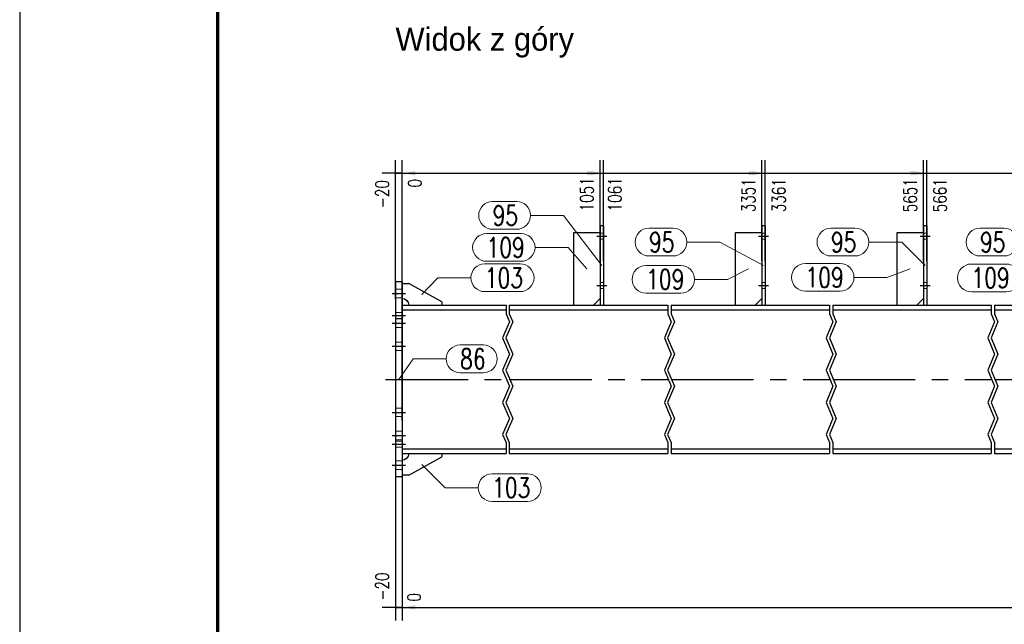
# Model space of a CAD drawing. Header units: millimetres. Extents: x 3528 to 4122, y 12044 to 12491.
# Tile 9 of 58: x 3528 to 3677, y 12249 to 12340. Entities that reach past the tile are written whole.
import ezdxf

# ---------------------------------------------------------------- set-up
doc = ezdxf.new("R2010")
doc.units = ezdxf.units.MM
doc.header["$LTSCALE"] = 10
doc.linetypes.add('HIDDEN', pattern=[0.375, 0.25, -0.125])
doc.linetypes.add('MITTE', pattern=[2, 1.25, -0.25, 0.25, -0.25])
doc.layers.get('Defpoints').update_dxf_attribs({"color": 1})
doc.layers.add('_FORMATKA', color=8, linetype='Continuous', plot=False)
for name, color, linetype, lineweight in [('_RAMKA', 7, 'Continuous', 35), ('PS_DIM', 4, 'Continuous', 13), ('PS_Hidden', 2, 'HIDDEN', 9), ('PS_Pos', 1, 'Continuous', 15), ('PS_SOLID', 7, 'Continuous', 30)]:
    doc.layers.add(name, color=color, linetype=linetype, lineweight=lineweight)
doc.layers.add('PS_MID', color=5, linetype='MITTE')
doc.layers.add('PS_SHAPE', color=3, linetype='Continuous')
doc.styles.add('simplex', font='simplex.shx', dxfattribs={"width": 0.75})
doc.dimstyles.new('1_20_GŁ_DS1-LS20', dxfattribs={"dimtxt": 2, "dimasz": 2, "dimexe": 2, "dimexo": 5, "dimgap": 1, "dimtad": 1, "dimjust": 4, "dimdec": 0, "dimlfac": 20, "dimtxsty": 'simplex', "dimblk1": 'NONE', "dimsah": 1, "dimcen": 2, "dimclrd": 256, "dimclre": 256, "dimclrt": 4, "dimadec": 1, "dimazin": 0, "dimtfac": 1, "dimtdec": 0, "dimtmove": 2, "dimatfit": 3, "dimfxl": 1, "dimarcsym": 0})

# ---------------------------------------------------------------- blocks, each defined once
blk = doc.blocks.new('*X47')
at = {"color": 0}
blk.add_text('Widok z góry', height=3.5, dxfattribs=at).set_placement((3584.58, 12149.85))
blk = doc.blocks.new('*D48')
at = {"layer": 'Defpoints', "color": 0, "transparency": 16777216}
for p in [(3585.58, 12316.87), (3584.58, 12292.87), (3585.58, 12274.41)]:
    blk.add_point(p, dxfattribs=at)
at = {"layer": 'PS_DIM', "lineweight": -2, "transparency": 16777216}
for p, q in [((3584.58, 12297.87), (3584.58, 12318.87)), ((3585.58, 12279.41), (3585.58, 12318.87)), ((3584.58, 12316.87), (3582.58, 12316.87)), ((3584.58, 12316.87), (3585.58, 12316.87)), ((3587.58, 12316.87), (3589.58, 12316.87))]:
    blk.add_line(p, q, dxfattribs=at)
at = {"layer": 'PS_DIM', "transparency": 16777216}
blk.add_solid([(3587.58, 12317.21), (3587.58, 12316.54), (3585.58, 12316.87)], dxfattribs=at)
at = {"layer": 'PS_DIM', "color": 4, "transparency": 16777216, "insert": (3582.56, 12313.71), "char_height": 2, "attachment_point": 5, "rotation": 90, "style": 'simplex'}
blk.add_mtext('-20', dxfattribs=at)
blk = doc.blocks.new('_None')
blk = doc.blocks.new('*D49')
at = {"layer": 'Defpoints', "color": 0, "transparency": 16777216}
for p in [(3585.58, 12316.87), (3585.58, 12292.87), (3585.58, 12274.41)]:
    blk.add_point(p, dxfattribs=at)
at = {"layer": 'PS_DIM', "lineweight": -2, "transparency": 16777216}
for p, q in [((3585.58, 12279.41), (3585.58, 12318.87)), ((3585.58, 12297.87), (3585.58, 12318.87)), ((3585.58, 12316.87), (3583.58, 12316.87)), ((3585.58, 12316.87), (3585.58, 12316.87)), ((3587.58, 12316.87), (3589.58, 12316.87))]:
    blk.add_line(p, q, dxfattribs=at)
at = {"layer": 'PS_DIM', "transparency": 16777216}
blk.add_solid([(3587.58, 12317.21), (3587.58, 12316.54), (3585.58, 12316.87)], dxfattribs=at)
at = {"layer": 'PS_DIM', "color": 4, "transparency": 16777216, "insert": (3587.52, 12315.35), "char_height": 2, "attachment_point": 5, "rotation": 90, "style": 'simplex'}
blk.add_mtext('0', dxfattribs=at)
blk = doc.blocks.new('*D50')
at = {"layer": 'Defpoints', "color": 0, "transparency": 16777216}
for p in [(3615.58, 12316.87), (3615.58, 12298.6), (3585.58, 12274.41)]:
    blk.add_point(p, dxfattribs=at)
at = {"layer": 'PS_DIM', "lineweight": -2, "transparency": 16777216}
for p, q in [((3585.58, 12279.41), (3585.58, 12318.87)), ((3615.58, 12303.6), (3615.58, 12318.87)), ((3585.58, 12316.87), (3613.58, 12316.87))]:
    blk.add_line(p, q, dxfattribs=at)
at = {"layer": 'PS_DIM', "transparency": 16777216}
blk.add_solid([(3613.58, 12317.21), (3613.58, 12316.54), (3615.58, 12316.87)], dxfattribs=at)
at = {"layer": 'PS_DIM', "color": 4, "transparency": 16777216, "insert": (3613.56, 12313.67), "char_height": 2, "attachment_point": 5, "rotation": 90, "style": 'simplex'}
blk.add_mtext('1051', dxfattribs=at)
blk = doc.blocks.new('*D51')
at = {"layer": 'Defpoints', "color": 0, "transparency": 16777216}
for p in [(3616.08, 12316.87), (3616.08, 12298.53), (3585.58, 12274.41)]:
    blk.add_point(p, dxfattribs=at)
at = {"layer": 'PS_DIM', "lineweight": -2, "transparency": 16777216}
for p, q in [((3585.58, 12279.41), (3585.58, 12318.87)), ((3616.08, 12303.53), (3616.08, 12318.87)), ((3585.58, 12316.87), (3614.08, 12316.87))]:
    blk.add_line(p, q, dxfattribs=at)
at = {"layer": 'PS_DIM', "transparency": 16777216}
blk.add_solid([(3614.08, 12317.21), (3614.08, 12316.54), (3616.08, 12316.87)], dxfattribs=at)
at = {"layer": 'PS_DIM', "color": 4, "transparency": 16777216, "insert": (3617.83, 12313.67), "char_height": 2, "attachment_point": 5, "rotation": 90, "style": 'simplex'}
blk.add_mtext('1061', dxfattribs=at)
blk = doc.blocks.new('*D52')
at = {"layer": 'Defpoints', "color": 0, "transparency": 16777216}
for p in [(3640.08, 12316.87), (3640.08, 12298.59), (3585.58, 12274.41)]:
    blk.add_point(p, dxfattribs=at)
at = {"layer": 'PS_DIM', "lineweight": -2, "transparency": 16777216}
for p, q in [((3585.58, 12279.41), (3585.58, 12318.87)), ((3640.08, 12303.59), (3640.08, 12318.87)), ((3585.58, 12316.87), (3638.08, 12316.87))]:
    blk.add_line(p, q, dxfattribs=at)
at = {"layer": 'PS_DIM', "transparency": 16777216}
blk.add_solid([(3638.08, 12317.21), (3638.08, 12316.54), (3640.08, 12316.87)], dxfattribs=at)
at = {"layer": 'PS_DIM', "color": 4, "transparency": 16777216, "insert": (3638.06, 12313.53), "char_height": 2, "attachment_point": 5, "rotation": 90, "style": 'simplex'}
blk.add_mtext('3351', dxfattribs=at)
blk = doc.blocks.new('*D53')
at = {"layer": 'Defpoints', "color": 0, "transparency": 16777216}
for p in [(3640.58, 12316.87), (3640.58, 12298.56), (3585.58, 12274.41)]:
    blk.add_point(p, dxfattribs=at)
at = {"layer": 'PS_DIM', "lineweight": -2, "transparency": 16777216}
for p, q in [((3585.58, 12279.41), (3585.58, 12318.87)), ((3640.58, 12303.56), (3640.58, 12318.87)), ((3585.58, 12316.87), (3638.58, 12316.87))]:
    blk.add_line(p, q, dxfattribs=at)
at = {"layer": 'PS_DIM', "transparency": 16777216}
blk.add_solid([(3638.58, 12317.21), (3638.58, 12316.54), (3640.58, 12316.87)], dxfattribs=at)
at = {"layer": 'PS_DIM', "color": 4, "transparency": 16777216, "insert": (3642.68, 12313.53), "char_height": 2, "attachment_point": 5, "rotation": 90, "style": 'simplex'}
blk.add_mtext('3361', dxfattribs=at)
blk = doc.blocks.new('*D54')
at = {"layer": 'Defpoints', "color": 0, "transparency": 16777216}
for p in [(3664.58, 12316.87), (3664.58, 12298.61), (3585.58, 12274.41)]:
    blk.add_point(p, dxfattribs=at)
at = {"layer": 'PS_DIM', "lineweight": -2, "transparency": 16777216}
for p, q in [((3585.58, 12279.41), (3585.58, 12318.87)), ((3664.58, 12303.61), (3664.58, 12318.87)), ((3585.58, 12316.87), (3662.58, 12316.87))]:
    blk.add_line(p, q, dxfattribs=at)
at = {"layer": 'PS_DIM', "transparency": 16777216}
blk.add_solid([(3662.58, 12317.21), (3662.58, 12316.54), (3664.58, 12316.87)], dxfattribs=at)
at = {"layer": 'PS_DIM', "color": 4, "transparency": 16777216, "insert": (3662.56, 12313.53), "char_height": 2, "attachment_point": 5, "rotation": 90, "style": 'simplex'}
blk.add_mtext('5651', dxfattribs=at)
blk = doc.blocks.new('*D55')
at = {"layer": 'Defpoints', "color": 0, "transparency": 16777216}
for p in [(3665.08, 12316.87), (3665.08, 12298.61), (3585.58, 12274.41)]:
    blk.add_point(p, dxfattribs=at)
at = {"layer": 'PS_DIM', "lineweight": -2, "transparency": 16777216}
for p, q in [((3585.58, 12279.41), (3585.58, 12318.87)), ((3665.08, 12303.61), (3665.08, 12318.87)), ((3585.58, 12316.87), (3663.08, 12316.87))]:
    blk.add_line(p, q, dxfattribs=at)
at = {"layer": 'PS_DIM', "transparency": 16777216}
blk.add_solid([(3663.08, 12317.21), (3663.08, 12316.54), (3665.08, 12316.87)], dxfattribs=at)
at = {"layer": 'PS_DIM', "color": 4, "transparency": 16777216, "insert": (3667.08, 12313.53), "char_height": 2, "attachment_point": 5, "rotation": 90, "style": 'simplex'}
blk.add_mtext('5661', dxfattribs=at)
blk = doc.blocks.new('*D56')
at = {"layer": 'Defpoints', "color": 0, "transparency": 16777216}
for p in [(3689.08, 12316.87), (3689.08, 12298.71), (3585.58, 12274.41)]:
    blk.add_point(p, dxfattribs=at)
at = {"layer": 'PS_DIM', "lineweight": -2, "transparency": 16777216}
for p, q in [((3585.58, 12279.41), (3585.58, 12318.87)), ((3689.08, 12303.71), (3689.08, 12318.87)), ((3585.58, 12316.87), (3687.08, 12316.87))]:
    blk.add_line(p, q, dxfattribs=at)
at = {"layer": 'PS_DIM', "transparency": 16777216}
blk.add_solid([(3687.08, 12317.21), (3687.08, 12316.54), (3689.08, 12316.87)], dxfattribs=at)
at = {"layer": 'PS_DIM', "color": 4, "transparency": 16777216, "insert": (3687.06, 12313.53), "char_height": 2, "attachment_point": 5, "rotation": 90, "style": 'simplex'}
blk.add_mtext('7951', dxfattribs=at)
blk = doc.blocks.new('*D57')
at = {"layer": 'Defpoints', "color": 0, "transparency": 16777216}
for p in [(3689.58, 12316.87), (3689.58, 12298.67), (3585.58, 12274.41)]:
    blk.add_point(p, dxfattribs=at)
at = {"layer": 'PS_DIM', "lineweight": -2, "transparency": 16777216}
for p, q in [((3585.58, 12279.41), (3585.58, 12318.87)), ((3689.58, 12303.67), (3689.58, 12318.87)), ((3585.58, 12316.87), (3687.58, 12316.87))]:
    blk.add_line(p, q, dxfattribs=at)
at = {"layer": 'PS_DIM', "transparency": 16777216}
blk.add_solid([(3687.58, 12317.21), (3687.58, 12316.54), (3689.58, 12316.87)], dxfattribs=at)
at = {"layer": 'PS_DIM', "color": 4, "transparency": 16777216, "insert": (3691.33, 12313.53), "char_height": 2, "attachment_point": 5, "rotation": 90, "style": 'simplex'}
blk.add_mtext('7961', dxfattribs=at)
blk = doc.blocks.new('*D58')
at = {"layer": 'Defpoints', "color": 0, "transparency": 16777216}
for p in [(3713.58, 12316.87), (3713.58, 12298.78), (3585.58, 12274.41)]:
    blk.add_point(p, dxfattribs=at)
at = {"layer": 'PS_DIM', "lineweight": -2, "transparency": 16777216}
for p, q in [((3585.58, 12279.41), (3585.58, 12318.87)), ((3713.58, 12303.78), (3713.58, 12318.87)), ((3585.58, 12316.87), (3711.58, 12316.87))]:
    blk.add_line(p, q, dxfattribs=at)
at = {"layer": 'PS_DIM', "transparency": 16777216}
blk.add_solid([(3711.58, 12317.21), (3711.58, 12316.54), (3713.58, 12316.87)], dxfattribs=at)
at = {"layer": 'PS_DIM', "color": 4, "transparency": 16777216, "insert": (3711.56, 12312.96), "char_height": 2, "attachment_point": 5, "rotation": 90, "style": 'simplex'}
blk.add_mtext('10251', dxfattribs=at)
blk = doc.blocks.new('*D59')
at = {"layer": 'Defpoints', "color": 0, "transparency": 16777216}
for p in [(3714.08, 12316.87), (3714.08, 12298.58), (3585.58, 12274.41)]:
    blk.add_point(p, dxfattribs=at)
at = {"layer": 'PS_DIM', "lineweight": -2, "transparency": 16777216}
for p, q in [((3585.58, 12279.41), (3585.58, 12318.87)), ((3714.08, 12303.58), (3714.08, 12318.87)), ((3585.58, 12316.87), (3712.08, 12316.87))]:
    blk.add_line(p, q, dxfattribs=at)
at = {"layer": 'PS_DIM', "transparency": 16777216}
blk.add_solid([(3712.08, 12317.21), (3712.08, 12316.54), (3714.08, 12316.87)], dxfattribs=at)
at = {"layer": 'PS_DIM', "color": 4, "transparency": 16777216, "insert": (3713.99, 12322.89), "char_height": 2, "attachment_point": 5, "rotation": 90, "style": 'simplex'}
blk.add_mtext('10261', dxfattribs=at)
blk = doc.blocks.new('*D60')
at = {"layer": 'Defpoints', "color": 0, "transparency": 16777216}
for p in [(3714.48, 12316.87), (3714.48, 12291.63), (3585.58, 12274.41)]:
    blk.add_point(p, dxfattribs=at)
at = {"layer": 'PS_DIM', "lineweight": -2, "transparency": 16777216}
for p, q in [((3585.58, 12279.41), (3585.58, 12318.87)), ((3714.48, 12296.63), (3714.48, 12318.87)), ((3585.58, 12316.87), (3712.48, 12316.87))]:
    blk.add_line(p, q, dxfattribs=at)
at = {"layer": 'PS_DIM', "transparency": 16777216}
blk.add_solid([(3712.48, 12317.21), (3712.48, 12316.54), (3714.48, 12316.87)], dxfattribs=at)
at = {"layer": 'PS_DIM', "color": 4, "transparency": 16777216, "insert": (3716.29, 12312.67), "char_height": 2, "attachment_point": 5, "rotation": 90, "style": 'simplex'}
blk.add_mtext('10269', dxfattribs=at)
blk = doc.blocks.new('*D61')
at = {"layer": 'Defpoints', "color": 0, "transparency": 16777216}
for p in [(3721.08, 12316.87), (3721.08, 12295.78), (3585.58, 12274.41)]:
    blk.add_point(p, dxfattribs=at)
at = {"layer": 'PS_DIM', "lineweight": -2, "transparency": 16777216}
for p, q in [((3585.58, 12279.41), (3585.58, 12318.87)), ((3721.08, 12300.78), (3721.08, 12318.87)), ((3585.58, 12316.87), (3719.08, 12316.87))]:
    blk.add_line(p, q, dxfattribs=at)
at = {"layer": 'PS_DIM', "transparency": 16777216}
blk.add_solid([(3719.08, 12317.21), (3719.08, 12316.54), (3721.08, 12316.87)], dxfattribs=at)
at = {"layer": 'PS_DIM', "color": 4, "transparency": 16777216, "insert": (3722.87, 12312.96), "char_height": 2, "attachment_point": 5, "rotation": 90, "style": 'simplex'}
blk.add_mtext('10401', dxfattribs=at)
blk = doc.blocks.new('*D62')
at = {"layer": 'Defpoints', "color": 0, "transparency": 16777216}
for p in [(3828.58, 12316.87), (3828.58, 12298.82), (3585.58, 12274.41)]:
    blk.add_point(p, dxfattribs=at)
at = {"layer": 'PS_DIM', "lineweight": -2, "transparency": 16777216}
for p, q in [((3585.58, 12279.41), (3585.58, 12318.87)), ((3828.58, 12303.82), (3828.58, 12318.87)), ((3585.58, 12316.87), (3826.58, 12316.87))]:
    blk.add_line(p, q, dxfattribs=at)
at = {"layer": 'PS_DIM', "transparency": 16777216}
blk.add_solid([(3826.58, 12317.21), (3826.58, 12316.54), (3828.58, 12316.87)], dxfattribs=at)
at = {"layer": 'PS_DIM', "color": 4, "transparency": 16777216, "insert": (3826.56, 12312.96), "char_height": 2, "attachment_point": 5, "rotation": 90, "style": 'simplex'}
blk.add_mtext('12551', dxfattribs=at)
blk = doc.blocks.new('*D63')
at = {"layer": 'Defpoints', "color": 0, "transparency": 16777216}
for p in [(3829.08, 12316.87), (3829.08, 12298.83), (3585.58, 12274.41)]:
    blk.add_point(p, dxfattribs=at)
at = {"layer": 'PS_DIM', "lineweight": -2, "transparency": 16777216}
for p, q in [((3585.58, 12279.41), (3585.58, 12318.87)), ((3829.08, 12303.83), (3829.08, 12318.87)), ((3585.58, 12316.87), (3827.08, 12316.87))]:
    blk.add_line(p, q, dxfattribs=at)
at = {"layer": 'PS_DIM', "transparency": 16777216}
blk.add_solid([(3827.08, 12317.21), (3827.08, 12316.54), (3829.08, 12316.87)], dxfattribs=at)
at = {"layer": 'PS_DIM', "color": 4, "transparency": 16777216, "insert": (3830.82, 12312.96), "char_height": 2, "attachment_point": 5, "rotation": 90, "style": 'simplex'}
blk.add_mtext('12561', dxfattribs=at)
blk = doc.blocks.new('*D64')
at = {"layer": 'Defpoints', "color": 0, "transparency": 16777216}
for p in [(3937.32, 12316.87), (3937.32, 12295.78), (3585.58, 12274.41)]:
    blk.add_point(p, dxfattribs=at)
at = {"layer": 'PS_DIM', "lineweight": -2, "transparency": 16777216}
for p, q in [((3585.58, 12279.41), (3585.58, 12318.87)), ((3937.32, 12300.78), (3937.32, 12318.87)), ((3585.58, 12316.87), (3935.32, 12316.87))]:
    blk.add_line(p, q, dxfattribs=at)
at = {"layer": 'PS_DIM', "transparency": 16777216}
blk.add_solid([(3935.32, 12317.21), (3935.32, 12316.54), (3937.32, 12316.87)], dxfattribs=at)
at = {"layer": 'PS_DIM', "color": 4, "transparency": 16777216, "insert": (3935.3, 12312.64), "char_height": 2, "attachment_point": 5, "rotation": 90, "style": 'simplex'}
blk.add_mtext('14725', dxfattribs=at)
blk = doc.blocks.new('*D65')
at = {"layer": 'Defpoints', "color": 0, "transparency": 16777216}
for p in [(3937.72, 12316.87), (3937.72, 12296.91), (3585.58, 12274.41)]:
    blk.add_point(p, dxfattribs=at)
at = {"layer": 'PS_DIM', "lineweight": -2, "transparency": 16777216}
for p, q in [((3585.58, 12279.41), (3585.58, 12318.87)), ((3937.72, 12301.91), (3937.72, 12318.87)), ((3585.58, 12316.87), (3935.72, 12316.87))]:
    blk.add_line(p, q, dxfattribs=at)
at = {"layer": 'PS_DIM', "transparency": 16777216}
blk.add_solid([(3935.72, 12317.21), (3935.72, 12316.54), (3937.72, 12316.87)], dxfattribs=at)
at = {"layer": 'PS_DIM', "color": 4, "transparency": 16777216, "insert": (3939.33, 12312.64), "char_height": 2, "attachment_point": 5, "rotation": 90, "style": 'simplex'}
blk.add_mtext('14733', dxfattribs=at)
blk = doc.blocks.new('*D66')
at = {"layer": 'Defpoints', "color": 0, "transparency": 16777216}
for p in [(3944.22, 12316.87), (3944.22, 12297.97), (3585.58, 12274.41)]:
    blk.add_point(p, dxfattribs=at)
at = {"layer": 'PS_DIM', "lineweight": -2, "transparency": 16777216}
for p, q in [((3585.58, 12279.41), (3585.58, 12318.87)), ((3944.22, 12302.97), (3944.22, 12318.87)), ((3585.58, 12316.87), (3942.22, 12316.87))]:
    blk.add_line(p, q, dxfattribs=at)
at = {"layer": 'PS_DIM', "transparency": 16777216}
blk.add_solid([(3942.22, 12317.21), (3942.22, 12316.54), (3944.22, 12316.87)], dxfattribs=at)
at = {"layer": 'PS_DIM', "color": 4, "transparency": 16777216, "insert": (3942.2, 12312.64), "char_height": 2, "attachment_point": 5, "rotation": 90, "style": 'simplex'}
blk.add_mtext('14863', dxfattribs=at)
blk = doc.blocks.new('*D67')
at = {"layer": 'Defpoints', "color": 0, "transparency": 16777216}
for p in [(3944.76, 12316.87), (3944.76, 12296.91), (3585.58, 12274.41)]:
    blk.add_point(p, dxfattribs=at)
at = {"layer": 'PS_DIM', "lineweight": -2, "transparency": 16777216}
for p, q in [((3585.58, 12279.41), (3585.58, 12318.87)), ((3944.76, 12301.91), (3944.76, 12318.87)), ((3585.58, 12316.87), (3942.76, 12316.87))]:
    blk.add_line(p, q, dxfattribs=at)
at = {"layer": 'PS_DIM', "transparency": 16777216}
blk.add_solid([(3942.76, 12317.21), (3942.76, 12316.54), (3944.76, 12316.87)], dxfattribs=at)
at = {"layer": 'PS_DIM', "color": 4, "transparency": 16777216, "insert": (3944.54, 12323.65), "char_height": 2, "attachment_point": 5, "rotation": 90, "style": 'simplex'}
blk.add_mtext('14874', dxfattribs=at)
blk = doc.blocks.new('*D68')
at = {"layer": 'Defpoints', "color": 0, "transparency": 16777216}
for p in [(3945.17, 12316.87), (3945.17, 12295.87), (3585.58, 12274.41)]:
    blk.add_point(p, dxfattribs=at)
at = {"layer": 'PS_DIM', "lineweight": -2, "transparency": 16777216}
for p, q in [((3585.58, 12279.41), (3585.58, 12318.87)), ((3945.17, 12300.87), (3945.17, 12318.87)), ((3585.58, 12316.87), (3943.17, 12316.87))]:
    blk.add_line(p, q, dxfattribs=at)
at = {"layer": 'PS_DIM', "transparency": 16777216}
blk.add_solid([(3943.17, 12317.21), (3943.17, 12316.54), (3945.17, 12316.87)], dxfattribs=at)
at = {"layer": 'PS_DIM', "color": 4, "transparency": 16777216, "insert": (3947.15, 12312.64), "char_height": 2, "attachment_point": 5, "rotation": 90, "style": 'simplex'}
blk.add_mtext('14882', dxfattribs=at)
blk = doc.blocks.new('*D70')
at = {"layer": 'Defpoints', "color": 0, "transparency": 16777216}
for p in [(3584.58, 12288.44), (3585.58, 12274.41), (3585.58, 12251.13)]:
    blk.add_point(p, dxfattribs=at)
at = {"layer": 'PS_DIM', "lineweight": -2, "transparency": 16777216}
for p, q in [((3584.58, 12283.44), (3584.58, 12249.13)), ((3585.58, 12269.41), (3585.58, 12249.13)), ((3584.58, 12251.13), (3582.58, 12251.13)), ((3584.58, 12251.13), (3585.58, 12251.13)), ((3587.58, 12251.13), (3589.58, 12251.13))]:
    blk.add_line(p, q, dxfattribs=at)
at = {"layer": 'PS_DIM', "transparency": 16777216}
blk.add_solid([(3587.58, 12251.47), (3587.58, 12250.8), (3585.58, 12251.13)], dxfattribs=at)
at = {"layer": 'PS_DIM', "color": 4, "transparency": 16777216, "insert": (3582.56, 12254.29), "char_height": 2, "attachment_point": 5, "rotation": 90, "style": 'simplex'}
blk.add_mtext('-20', dxfattribs=at)
blk = doc.blocks.new('*D71')
at = {"layer": 'Defpoints', "color": 0, "transparency": 16777216}
for p in [(3585.58, 12288.44), (3585.58, 12274.41), (3585.58, 12251.13)]:
    blk.add_point(p, dxfattribs=at)
at = {"layer": 'PS_DIM', "lineweight": -2, "transparency": 16777216}
for p, q in [((3585.58, 12283.44), (3585.58, 12249.13)), ((3585.58, 12269.41), (3585.58, 12249.13)), ((3585.58, 12251.13), (3583.58, 12251.13)), ((3587.58, 12251.13), (3589.58, 12251.13))]:
    blk.add_line(p, q, dxfattribs=at)
at = {"layer": 'PS_DIM', "transparency": 16777216}
blk.add_solid([(3587.58, 12251.47), (3587.58, 12250.8), (3585.58, 12251.13)], dxfattribs=at)
at = {"layer": 'PS_DIM', "color": 4, "transparency": 16777216, "insert": (3587.39, 12252.65), "char_height": 2, "attachment_point": 5, "rotation": 90, "style": 'simplex'}
blk.add_mtext('0', dxfattribs=at)
blk = doc.blocks.new('*D72')
at = {"layer": 'Defpoints', "color": 0, "transparency": 16777216}
for p in [(3585.58, 12274.41), (3714.08, 12274.41), (3714.08, 12251.13)]:
    blk.add_point(p, dxfattribs=at)
at = {"layer": 'PS_DIM', "lineweight": -2, "transparency": 16777216}
for p, q in [((3585.58, 12269.41), (3585.58, 12249.13)), ((3714.08, 12269.41), (3714.08, 12249.13)), ((3585.58, 12251.13), (3712.08, 12251.13))]:
    blk.add_line(p, q, dxfattribs=at)
at = {"layer": 'PS_DIM', "transparency": 16777216}
blk.add_solid([(3712.08, 12251.47), (3712.08, 12250.8), (3714.08, 12251.13)], dxfattribs=at)
at = {"layer": 'PS_DIM', "color": 4, "transparency": 16777216, "insert": (3712.06, 12255.04), "char_height": 2, "attachment_point": 5, "rotation": 90, "style": 'simplex'}
blk.add_mtext('10261', dxfattribs=at)
blk = doc.blocks.new('*D73')
at = {"layer": 'Defpoints', "color": 0, "transparency": 16777216}
for p in [(3829.48, 12279.16), (3585.58, 12274.41), (3829.48, 12251.13)]:
    blk.add_point(p, dxfattribs=at)
at = {"layer": 'PS_DIM', "lineweight": -2, "transparency": 16777216}
for p, q in [((3829.48, 12274.16), (3829.48, 12249.13)), ((3585.58, 12269.41), (3585.58, 12249.13)), ((3585.58, 12251.13), (3827.48, 12251.13))]:
    blk.add_line(p, q, dxfattribs=at)
at = {"layer": 'PS_DIM', "transparency": 16777216}
blk.add_solid([(3827.48, 12251.47), (3827.48, 12250.8), (3829.48, 12251.13)], dxfattribs=at)
at = {"layer": 'PS_DIM', "color": 4, "transparency": 16777216, "insert": (3827.46, 12255.33), "char_height": 2, "attachment_point": 5, "rotation": 90, "style": 'simplex'}
blk.add_mtext('12569', dxfattribs=at)
blk = doc.blocks.new('*D74')
at = {"layer": 'Defpoints', "color": 0, "transparency": 16777216}
for p in [(3944.76, 12296.91), (3585.58, 12274.41), (3944.76, 12251.13)]:
    blk.add_point(p, dxfattribs=at)
at = {"layer": 'PS_DIM', "lineweight": -2, "transparency": 16777216}
for p, q in [((3944.76, 12291.91), (3944.76, 12249.13)), ((3585.58, 12269.41), (3585.58, 12249.13)), ((3585.58, 12251.13), (3942.76, 12251.13))]:
    blk.add_line(p, q, dxfattribs=at)
at = {"layer": 'PS_DIM', "transparency": 16777216}
blk.add_solid([(3942.76, 12251.47), (3942.76, 12250.8), (3944.76, 12251.13)], dxfattribs=at)
at = {"layer": 'PS_DIM', "color": 4, "transparency": 16777216, "insert": (3942.74, 12255.4), "char_height": 2, "attachment_point": 5, "rotation": 90, "style": 'simplex'}
blk.add_mtext('14874', dxfattribs=at)
blk = doc.blocks.new('*D75')
at = {"layer": 'Defpoints', "color": 0, "transparency": 16777216}
for p in [(3945.17, 12295.87), (3585.58, 12274.41), (3945.17, 12251.13)]:
    blk.add_point(p, dxfattribs=at)
at = {"layer": 'PS_DIM', "lineweight": -2, "transparency": 16777216}
for p, q in [((3945.17, 12290.87), (3945.17, 12249.13)), ((3585.58, 12269.41), (3585.58, 12249.13)), ((3585.58, 12251.13), (3943.17, 12251.13))]:
    blk.add_line(p, q, dxfattribs=at)
at = {"layer": 'PS_DIM', "transparency": 16777216}
blk.add_solid([(3943.17, 12251.47), (3943.17, 12250.8), (3945.17, 12251.13)], dxfattribs=at)
at = {"layer": 'PS_DIM', "color": 4, "transparency": 16777216, "insert": (3947.01, 12255.37), "char_height": 2, "attachment_point": 5, "rotation": 90, "style": 'simplex'}
blk.add_mtext('14882', dxfattribs=at)
blk = doc.blocks.new('*X321')
at = {"color": 1}
for p, q in [((3601.33, 12296.91), (3601.33, 12295.58)), ((3601.83, 12296.91), (3601.83, 12295.58)), ((3625.83, 12296.91), (3625.83, 12295.58)), ((3626.33, 12296.91), (3626.33, 12295.58)), ((3650.33, 12296.91), (3650.33, 12295.58)), ((3650.83, 12296.91), (3650.83, 12295.58)), ((3674.83, 12296.91), (3674.83, 12295.58)), ((3675.33, 12296.91), (3675.33, 12295.58)), ((3601.33, 12295.58), (3601.85, 12294.36)), ((3601.83, 12295.58), (3602.35, 12294.36)), ((3625.83, 12295.58), (3626.35, 12294.36)), ((3626.33, 12295.58), (3626.85, 12294.36)), ((3650.33, 12295.58), (3650.85, 12294.36)), ((3650.83, 12295.58), (3651.35, 12294.36)), ((3674.83, 12295.58), (3675.35, 12294.36)), ((3675.33, 12295.58), (3675.85, 12294.36)), ((3601.85, 12294.36), (3600.82, 12291.93)), ((3602.35, 12294.36), (3601.32, 12291.93)), ((3626.35, 12294.36), (3625.32, 12291.93)), ((3626.85, 12294.36), (3625.82, 12291.93)), ((3650.85, 12294.36), (3649.82, 12291.93)), ((3651.35, 12294.36), (3650.32, 12291.93)), ((3675.35, 12294.36), (3674.32, 12291.93)), ((3675.85, 12294.36), (3674.82, 12291.93)), ((3600.82, 12291.93), (3601.85, 12289.49)), ((3601.32, 12291.93), (3602.35, 12289.49)), ((3625.32, 12291.93), (3626.35, 12289.49)), ((3625.82, 12291.93), (3626.85, 12289.49)), ((3649.82, 12291.93), (3650.85, 12289.49)), ((3650.32, 12291.93), (3651.35, 12289.49)), ((3674.32, 12291.93), (3675.35, 12289.49)), ((3674.82, 12291.93), (3675.85, 12289.49)), ((3601.85, 12289.49), (3600.82, 12287.05)), ((3602.35, 12289.49), (3601.32, 12287.05)), ((3626.35, 12289.49), (3625.32, 12287.05)), ((3626.85, 12289.49), (3625.82, 12287.05)), ((3650.85, 12289.49), (3649.82, 12287.05)), ((3651.35, 12289.49), (3650.32, 12287.05)), ((3675.35, 12289.49), (3674.32, 12287.05)), ((3675.85, 12289.49), (3674.82, 12287.05)), ((3600.82, 12287.05), (3601.85, 12284.61)), ((3601.32, 12287.05), (3602.35, 12284.61)), ((3625.32, 12287.05), (3626.35, 12284.61)), ((3625.82, 12287.05), (3626.85, 12284.61)), ((3649.82, 12287.05), (3650.85, 12284.61)), ((3650.32, 12287.05), (3651.35, 12284.61)), ((3674.32, 12287.05), (3675.35, 12284.61)), ((3674.82, 12287.05), (3675.85, 12284.61)), ((3601.85, 12284.61), (3600.82, 12282.17)), ((3602.35, 12284.61), (3601.32, 12282.17)), ((3626.35, 12284.61), (3625.32, 12282.17)), ((3626.85, 12284.61), (3625.82, 12282.17)), ((3650.85, 12284.61), (3649.82, 12282.17)), ((3651.35, 12284.61), (3650.32, 12282.17)), ((3675.35, 12284.61), (3674.32, 12282.17)), ((3675.85, 12284.61), (3674.82, 12282.17)), ((3600.82, 12282.17), (3601.85, 12279.74)), ((3601.32, 12282.17), (3602.35, 12279.74)), ((3625.32, 12282.17), (3626.35, 12279.74)), ((3625.82, 12282.17), (3626.85, 12279.74)), ((3649.82, 12282.17), (3650.85, 12279.74)), ((3650.32, 12282.17), (3651.35, 12279.74)), ((3674.32, 12282.17), (3675.35, 12279.74)), ((3674.82, 12282.17), (3675.85, 12279.74)), ((3601.85, 12279.74), (3600.82, 12277.3)), ((3602.35, 12279.74), (3601.32, 12277.3)), ((3626.35, 12279.74), (3625.32, 12277.3)), ((3626.85, 12279.74), (3625.82, 12277.3)), ((3650.85, 12279.74), (3649.82, 12277.3)), ((3651.35, 12279.74), (3650.32, 12277.3)), ((3675.35, 12279.74), (3674.32, 12277.3)), ((3675.85, 12279.74), (3674.82, 12277.3)), ((3600.82, 12277.3), (3601.33, 12276.08)), ((3601.32, 12277.3), (3601.83, 12276.08)), ((3625.32, 12277.3), (3625.83, 12276.08)), ((3625.82, 12277.3), (3626.33, 12276.08)), ((3649.82, 12277.3), (3650.33, 12276.08)), ((3650.32, 12277.3), (3650.83, 12276.08)), ((3674.32, 12277.3), (3674.83, 12276.08)), ((3674.82, 12277.3), (3675.33, 12276.08)), ((3601.33, 12276.08), (3601.33, 12274.41)), ((3601.83, 12276.08), (3601.83, 12274.41)), ((3625.83, 12276.08), (3625.83, 12274.41)), ((3626.33, 12276.08), (3626.33, 12274.41)), ((3650.33, 12276.08), (3650.33, 12274.41)), ((3650.83, 12276.08), (3650.83, 12274.41)), ((3674.83, 12276.08), (3674.83, 12274.41)), ((3675.33, 12276.08), (3675.33, 12274.41))]:
    blk.add_line(p, q, dxfattribs=at)
at = {"layer": 'PS_Hidden', "color": 2, "linetype": 'HIDDEN'}
for p, q in [((3616.08, 12307.81), (3615.58, 12307.81)), ((3640.58, 12307.81), (3640.08, 12307.81)), ((3665.08, 12307.81), (3664.58, 12307.81)), ((3616.08, 12306.91), (3615.58, 12306.91)), ((3640.58, 12306.91), (3640.08, 12306.91)), ((3665.08, 12306.91), (3664.58, 12306.91)), ((3616.08, 12300.31), (3615.58, 12300.31)), ((3640.58, 12300.31), (3640.08, 12300.31)), ((3665.08, 12300.31), (3664.58, 12300.31)), ((3585.58, 12299.31), (3584.58, 12299.31)), ((3616.08, 12299.41), (3615.58, 12299.41)), ((3640.58, 12299.41), (3640.08, 12299.41)), ((3665.08, 12299.41), (3664.58, 12299.41)), ((3585.58, 12298.01), (3584.58, 12298.01)), ((3585.58, 12295.76), (3584.58, 12295.76)), ((3585.58, 12294.86), (3584.58, 12294.86)), ((3585.58, 12294.81), (3584.58, 12294.81)), ((3585.58, 12293.51), (3584.58, 12293.51)), ((3585.58, 12291.31), (3584.58, 12291.31)), ((3585.58, 12290.01), (3584.58, 12290.01)), ((3585.58, 12281.31), (3584.58, 12281.31)), ((3585.58, 12280.01), (3584.58, 12280.01)), ((3585.58, 12277.81), (3584.58, 12277.81)), ((3585.58, 12276.51), (3584.58, 12276.51)), ((3585.58, 12276.31), (3584.58, 12276.31)), ((3585.58, 12275.41), (3584.58, 12275.41)), ((3585.58, 12273.31), (3584.58, 12273.31)), ((3585.58, 12272.01), (3584.58, 12272.01))]:
    blk.add_line(p, q, dxfattribs=at)
at = {"layer": 'PS_MID', "color": 5, "linetype": 'MITTE'}
for p, q in [((3615.08, 12307.36), (3616.58, 12307.36)), ((3615.08, 12307.36), (3616.58, 12307.36)), ((3615.08, 12307.36), (3616.58, 12307.36)), ((3615.08, 12307.36), (3616.58, 12307.36)), ((3639.58, 12307.36), (3641.08, 12307.36)), ((3639.58, 12307.36), (3641.08, 12307.36)), ((3639.58, 12307.36), (3641.08, 12307.36)), ((3639.58, 12307.36), (3641.08, 12307.36)), ((3664.08, 12307.36), (3665.58, 12307.36)), ((3664.08, 12307.36), (3665.58, 12307.36)), ((3664.08, 12307.36), (3665.58, 12307.36)), ((3664.08, 12307.36), (3665.58, 12307.36)), ((3615.08, 12299.86), (3616.58, 12299.86)), ((3615.08, 12299.86), (3616.58, 12299.86)), ((3615.08, 12299.86), (3616.58, 12299.86)), ((3615.08, 12299.86), (3616.58, 12299.86)), ((3639.58, 12299.86), (3641.08, 12299.86)), ((3639.58, 12299.86), (3641.08, 12299.86)), ((3639.58, 12299.86), (3641.08, 12299.86)), ((3639.58, 12299.86), (3641.08, 12299.86)), ((3664.08, 12299.86), (3665.58, 12299.86)), ((3664.08, 12299.86), (3665.58, 12299.86)), ((3664.08, 12299.86), (3665.58, 12299.86)), ((3664.08, 12299.86), (3665.58, 12299.86)), ((3584.08, 12298.66), (3586.08, 12298.66)), ((3584.08, 12298.66), (3586.08, 12298.66)), ((3584.08, 12295.31), (3586.08, 12295.31)), ((3584.08, 12295.31), (3586.08, 12295.31)), ((3584.08, 12294.16), (3586.08, 12294.16)), ((3584.08, 12294.16), (3586.08, 12294.16)), ((3584.08, 12290.66), (3586.08, 12290.66)), ((3584.08, 12290.66), (3586.08, 12290.66)), ((3583.08, 12285.66), (3601.33, 12285.66)), ((3601.83, 12285.66), (3625.83, 12285.66)), ((3626.33, 12285.66), (3650.33, 12285.66)), ((3650.83, 12285.66), (3674.83, 12285.66)), ((3675.33, 12285.66), (3699.33, 12285.66)), ((3584.08, 12280.66), (3586.08, 12280.66)), ((3584.08, 12280.66), (3586.08, 12280.66)), ((3584.08, 12277.16), (3586.08, 12277.16)), ((3584.08, 12277.16), (3586.08, 12277.16)), ((3584.08, 12275.86), (3586.08, 12275.86)), ((3584.08, 12275.86), (3586.08, 12275.86)), ((3584.08, 12272.66), (3586.08, 12272.66)), ((3584.08, 12272.66), (3586.08, 12272.66))]:
    blk.add_line(p, q, dxfattribs=at)
at = {"layer": 'PS_SOLID', "color": 7, "linetype": 'Continuous'}
for p, q in [((3615.58, 12308.91), (3615.58, 12296.91)), ((3616.08, 12308.91), (3615.58, 12308.91)), ((3616.08, 12308.91), (3616.08, 12296.91)), ((3640.08, 12308.91), (3640.08, 12296.91)), ((3640.58, 12308.91), (3640.08, 12308.91)), ((3640.58, 12308.91), (3640.58, 12296.91)), ((3664.58, 12308.91), (3664.58, 12296.91)), ((3665.08, 12308.91), (3664.58, 12308.91)), ((3665.08, 12308.91), (3665.08, 12296.91)), ((3611.58, 12296.91), (3611.58, 12307.91)), ((3611.58, 12307.91), (3615.58, 12307.91)), ((3636.08, 12296.91), (3636.08, 12307.91)), ((3636.08, 12307.91), (3640.08, 12307.91)), ((3660.58, 12296.91), (3660.58, 12307.91)), ((3660.58, 12307.91), (3664.58, 12307.91)), ((3585.58, 12300.41), (3584.58, 12300.41)), ((3584.58, 12300.41), (3584.58, 12270.91)), ((3585.58, 12300.41), (3585.58, 12270.91)), ((3585.58, 12300.16), (3586.58, 12300.16)), ((3591.58, 12297.41), (3586.58, 12300.16)), ((3585.58, 12296.91), (3601.33, 12296.91)), ((3591.58, 12297.41), (3591.58, 12296.91)), ((3601.83, 12296.91), (3625.83, 12296.91)), ((3614.58, 12296.91), (3615.58, 12297.91)), ((3626.33, 12296.91), (3650.33, 12296.91)), ((3639.08, 12296.91), (3640.08, 12297.91)), ((3650.83, 12296.91), (3674.83, 12296.91)), ((3663.58, 12296.91), (3664.58, 12297.91)), ((3675.33, 12296.91), (3699.33, 12296.91)), ((3585.58, 12296.18), (3601.33, 12296.18)), ((3601.83, 12296.18), (3625.83, 12296.18)), ((3626.33, 12296.18), (3650.33, 12296.18)), ((3650.83, 12296.18), (3674.83, 12296.18)), ((3675.33, 12296.18), (3699.33, 12296.18)), ((3585.58, 12275.14), (3601.33, 12275.14)), ((3585.58, 12274.41), (3601.33, 12274.41)), ((3591.58, 12274.41), (3591.58, 12273.91)), ((3601.83, 12275.14), (3625.83, 12275.14)), ((3601.83, 12274.41), (3625.83, 12274.41)), ((3626.33, 12275.14), (3650.33, 12275.14)), ((3626.33, 12274.41), (3650.33, 12274.41)), ((3650.83, 12275.14), (3674.83, 12275.14)), ((3650.83, 12274.41), (3674.83, 12274.41)), ((3675.33, 12275.14), (3699.33, 12275.14)), ((3675.33, 12274.41), (3699.33, 12274.41)), ((3586.58, 12271.16), (3591.58, 12273.91)), ((3585.58, 12270.91), (3584.58, 12270.91)), ((3586.58, 12271.16), (3585.58, 12271.16))]:
    blk.add_line(p, q, dxfattribs=at)
at = {"layer": 'PS_SOLID', "extrusion": (0, 0, -1)}
for centre, start, end in [((-3585.58, 12296.91), 90, 180), ((-3585.58, 12274.41), 180, 270)]:
    blk.add_arc(centre, 1, start, end, dxfattribs=at)
blk = doc.blocks.new('*X345')
at = {"color": 1}
for p, q in [((3671.85, 12303.12), (3677.1, 12303.12)), ((3679.2, 12301.02), (3684.2, 12301.02)), ((3687.08, 12302.41), (3684.2, 12301.02)), ((3671.85, 12298.92), (3677.1, 12298.92))]:
    blk.add_line(p, q, dxfattribs=at)
for centre, start, end in [((3671.85, 12301.02), 90, 270), ((3677.1, 12301.02), 270, 90)]:
    blk.add_arc(centre, 2.1, start, end, dxfattribs=at)
at = {"color": 2, "style": 'simplex', "width": 0.75}
blk.add_text('109', height=3, dxfattribs=at).set_placement((3671.85, 12299.52))
blk = doc.blocks.new('*X346')
at = {"color": 1}
for p, q in [((3650.55, 12308.54), (3654.2, 12308.54)), ((3656.3, 12306.44), (3661.3, 12306.44)), ((3664.83, 12302.91), (3661.3, 12306.44)), ((3650.55, 12304.34), (3654.2, 12304.34))]:
    blk.add_line(p, q, dxfattribs=at)
for centre, start, end in [((3650.55, 12306.44), 90, 270), ((3654.2, 12306.44), 270, 90)]:
    blk.add_arc(centre, 2.1, start, end, dxfattribs=at)
at = {"color": 2, "style": 'simplex', "width": 0.75}
blk.add_text('95', height=3, dxfattribs=at).set_placement((3650.55, 12304.94))
blk = doc.blocks.new('*X347')
at = {"color": 1}
for p, q in [((3673.15, 12308.54), (3676.79, 12308.54)), ((3678.89, 12306.44), (3683.89, 12306.44)), ((3689.33, 12302.91), (3683.89, 12306.44)), ((3673.15, 12304.34), (3676.79, 12304.34))]:
    blk.add_line(p, q, dxfattribs=at)
for centre, start, end in [((3673.15, 12306.44), 90, 270), ((3676.79, 12306.44), 270, 90)]:
    blk.add_arc(centre, 2.1, start, end, dxfattribs=at)
at = {"color": 2, "style": 'simplex', "width": 0.75}
blk.add_text('95', height=3, dxfattribs=at).set_placement((3673.15, 12304.94))
blk = doc.blocks.new('*X348')
at = {"color": 1}
for p, q in [((3646.7, 12303.2), (3651.95, 12303.2)), ((3654.05, 12301.1), (3659.05, 12301.1)), ((3662.58, 12302.41), (3659.05, 12301.1)), ((3646.7, 12299), (3651.95, 12299))]:
    blk.add_line(p, q, dxfattribs=at)
for centre, start, end in [((3646.7, 12301.1), 90, 270), ((3651.95, 12301.1), 270, 90)]:
    blk.add_arc(centre, 2.1, start, end, dxfattribs=at)
at = {"color": 2, "style": 'simplex', "width": 0.75}
blk.add_text('109', height=3, dxfattribs=at).set_placement((3646.7, 12299.6))
blk = doc.blocks.new('*X349')
at = {"color": 1}
for p, q in [((3622.55, 12302.9), (3627.8, 12302.9)), ((3638.08, 12302.41), (3634.9, 12300.8)), ((3629.9, 12300.8), (3634.9, 12300.8)), ((3622.55, 12298.7), (3627.8, 12298.7))]:
    blk.add_line(p, q, dxfattribs=at)
for centre, start, end in [((3622.55, 12300.8), 90, 270), ((3627.8, 12300.8), 270, 90)]:
    blk.add_arc(centre, 2.1, start, end, dxfattribs=at)
at = {"color": 2, "style": 'simplex', "width": 0.75}
blk.add_text('109', height=3, dxfattribs=at).set_placement((3622.55, 12299.3))
blk = doc.blocks.new('*X350')
at = {"color": 1}
for p, q in [((3599.29, 12312.58), (3602.93, 12312.58)), ((3605.03, 12310.48), (3610.03, 12310.48)), ((3615.83, 12302.91), (3610.03, 12310.48)), ((3599.29, 12308.38), (3602.93, 12308.38))]:
    blk.add_line(p, q, dxfattribs=at)
for centre, start, end in [((3599.29, 12310.48), 90, 270), ((3602.93, 12310.48), 270, 90)]:
    blk.add_arc(centre, 2.1, start, end, dxfattribs=at)
at = {"color": 2, "style": 'simplex', "width": 0.75}
blk.add_text('95', height=3, dxfattribs=at).set_placement((3599.29, 12308.98))
blk = doc.blocks.new('*X351')
at = {"color": 1}
for p, q in [((3598.37, 12307.73), (3603.62, 12307.73)), ((3605.72, 12305.63), (3610.72, 12305.63)), ((3613.58, 12302.41), (3610.72, 12305.63)), ((3598.37, 12303.53), (3603.62, 12303.53))]:
    blk.add_line(p, q, dxfattribs=at)
for centre, start, end in [((3598.37, 12305.63), 90, 270), ((3603.62, 12305.63), 270, 90)]:
    blk.add_arc(centre, 2.1, start, end, dxfattribs=at)
at = {"color": 2, "style": 'simplex', "width": 0.75}
blk.add_text('109', height=3, dxfattribs=at).set_placement((3598.37, 12304.13))
blk = doc.blocks.new('*X352')
at = {"color": 1}
for p, q in [((3623, 12308.54), (3626.64, 12308.54)), ((3628.74, 12306.44), (3633.74, 12306.44)), ((3640.33, 12302.91), (3633.74, 12306.44)), ((3623, 12304.34), (3626.64, 12304.34))]:
    blk.add_line(p, q, dxfattribs=at)
for centre, start, end in [((3623, 12306.44), 90, 270), ((3626.64, 12306.44), 270, 90)]:
    blk.add_arc(centre, 2.1, start, end, dxfattribs=at)
at = {"color": 2, "style": 'simplex', "width": 0.75}
blk.add_text('95', height=3, dxfattribs=at).set_placement((3623, 12304.94))
blk = doc.blocks.new('*X353')
at = {"color": 1}
for p, q in [((3594.37, 12290.86), (3597.9, 12290.86)), ((3585.08, 12285.66), (3587.27, 12288.76)), ((3587.27, 12288.76), (3592.27, 12288.76)), ((3594.37, 12286.66), (3597.9, 12286.66))]:
    blk.add_line(p, q, dxfattribs=at)
for centre, start, end in [((3594.37, 12288.76), 90, 270), ((3597.9, 12288.76), 270, 90)]:
    blk.add_arc(centre, 2.1, start, end, dxfattribs=at)
at = {"color": 2, "style": 'simplex', "width": 0.75}
blk.add_text('86', height=3, dxfattribs=at).set_placement((3594.37, 12287.26))
blk = doc.blocks.new('*X354')
at = {"color": 1}
for p, q in [((3598.11, 12303.14), (3603.47, 12303.14)), ((3588.58, 12298.53), (3591.01, 12301.04)), ((3591.01, 12301.04), (3596.01, 12301.04)), ((3598.11, 12298.94), (3603.47, 12298.94))]:
    blk.add_line(p, q, dxfattribs=at)
for centre, start, end in [((3598.11, 12301.04), 90, 270), ((3603.47, 12301.04), 270, 90)]:
    blk.add_arc(centre, 2.1, start, end, dxfattribs=at)
at = {"color": 2, "style": 'simplex', "width": 0.75}
blk.add_text('103', height=3, dxfattribs=at).set_placement((3598.11, 12299.54))
blk = doc.blocks.new('*X355')
at = {"color": 1}
for p, q in [((3588.58, 12272.78), (3592.12, 12269.25)), ((3599.22, 12271.35), (3604.57, 12271.35)), ((3592.12, 12269.25), (3597.12, 12269.25)), ((3599.22, 12267.15), (3604.57, 12267.15))]:
    blk.add_line(p, q, dxfattribs=at)
for centre, start, end in [((3599.22, 12269.25), 90, 270), ((3604.57, 12269.25), 270, 90)]:
    blk.add_arc(centre, 2.1, start, end, dxfattribs=at)
at = {"color": 2, "style": 'simplex', "width": 0.75}
blk.add_text('103', height=3, dxfattribs=at).set_placement((3599.22, 12267.75))

msp = doc.modelspace()

# ---------------------------------------------------------------- linework, layer by layer
at = {"layer": '_FORMATKA', "lineweight": -3}
msp.add_lwpolyline([(3527.638, 12044.057), (4121.638, 12044.057), (4121.638, 12464.057), (3527.638, 12464.057)], close=True, dxfattribs=at)
at = {"layer": '_RAMKA', "lineweight": -3, "const_width": 0.5}
msp.add_lwpolyline([(3557.638, 12054.057), (4111.638, 12054.057), (4111.638, 12454.057), (3557.638, 12454.057)], close=True, dxfattribs=at)

# ---------------------------------------------------------------- block references
msp.add_blockref('*X47', (0, 185.579))
at = {"layer": 'PS_Pos'}
for name in ['*X350', '*X352', '*X346', '*X347', '*X351', '*X354', '*X349', '*X348', '*X345', '*X353', '*X355']:
    msp.add_blockref(name, (0, 0), dxfattribs=at)
at = {"layer": 'PS_SHAPE'}
msp.add_blockref('*X321', (0, 0), dxfattribs=at)

# ---------------------------------------------------------------- dimensions: what is measured, and where the dimension line sits
at = {"layer": 'PS_DIM'}
for base, p1, p2, text, picture, middle in [((3944.762, 12316.872), (3585.581, 12274.408), (3944.762, 12296.908), '14874', '*D67', (3944.542, 12323.646)), ((3714.081, 12316.872), (3585.581, 12274.408), (3714.081, 12298.578), '10261', '*D59', (3713.991, 12322.894)), ((3585.581, 12316.872), (3584.581, 12292.87), (3585.581, 12274.408), '-20', '*D48', (3582.561, 12313.709)), ((3615.581, 12316.872), (3585.581, 12274.408), (3615.581, 12298.604), '1051', '*D50', (3613.561, 12313.674)), ((3616.081, 12316.872), (3585.581, 12274.408), (3616.081, 12298.535), '1061', '*D51', (3617.826, 12313.674)), ((3640.081, 12316.872), (3585.581, 12274.408), (3640.081, 12298.587), '3351', '*D52', (3638.061, 12313.531)), ((3640.581, 12316.872), (3585.581, 12274.408), (3640.581, 12298.564), '3361', '*D53', (3642.682, 12313.531)), ((3664.581, 12316.872), (3585.581, 12274.408), (3664.581, 12298.609), '5651', '*D54', (3662.561, 12313.531)), ((3665.081, 12316.872), (3585.581, 12274.408), (3665.081, 12298.609), '5661', '*D55', (3667.08, 12313.531)), ((3689.081, 12316.872), (3585.581, 12274.408), (3689.081, 12298.709), '7951', '*D56', (3687.061, 12313.531)), ((3689.581, 12316.872), (3585.581, 12274.408), (3689.581, 12298.674), '7961', '*D57', (3691.332, 12313.531)), ((3713.581, 12316.872), (3585.581, 12274.408), (3713.581, 12298.782), '10251', '*D58', (3711.561, 12312.959)), ((3714.481, 12316.872), (3585.581, 12274.408), (3714.481, 12291.632), '10269', '*D60', (3716.287, 12312.674)), ((3721.081, 12316.872), (3585.581, 12274.408), (3721.081, 12295.778), '10401', '*D61', (3722.871, 12312.959)), ((3828.581, 12316.872), (3585.581, 12274.408), (3828.581, 12298.819), '12551', '*D62', (3826.561, 12312.959)), ((3829.081, 12316.872), (3585.581, 12274.408), (3829.081, 12298.83), '12561', '*D63', (3830.815, 12312.959)), ((3937.319, 12316.872), (3585.581, 12274.408), (3937.319, 12295.778), '14725', '*D64', (3935.299, 12312.638)), ((3937.719, 12316.872), (3585.581, 12274.408), (3937.719, 12296.908), '14733', '*D65', (3939.327, 12312.638)), ((3944.219, 12316.872), (3585.581, 12274.408), (3944.219, 12297.97), '14863', '*D66', (3942.199, 12312.638)), ((3945.171, 12316.872), (3585.581, 12274.408), (3945.171, 12295.867), '14882', '*D68', (3947.146, 12312.638)), ((3944.762, 12251.132), (3585.581, 12274.408), (3944.762, 12296.908), '14874', '*D74', (3942.742, 12255.402)), ((3945.171, 12251.132), (3585.581, 12274.408), (3945.171, 12295.867), '14882', '*D75', (3947.009, 12255.366)), ((3585.581, 12251.132), (3584.581, 12288.436), (3585.581, 12274.408), '-20', '*D70', (3582.561, 12254.295)), ((3829.481, 12251.132), (3585.581, 12274.408), (3829.481, 12279.158), '12569', '*D73', (3827.461, 12255.331)), ((3714.081, 12251.132), (3585.581, 12274.408), (3714.081, 12274.408), '10261', '*D72', (3712.061, 12255.045))]:
    dim = msp.add_linear_dim(base=base, p1=p1, p2=p2, text=text, dimstyle='1_20_GŁ_DS1-LS20', dxfattribs=at)
    dim.commit()
    dim.dimension.update_dxf_attribs({"geometry": picture, "text_midpoint": middle, "dimtype": 128, "text_rotation": 90})
for base, p2, picture, middle in [((3585.581382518, 12316.872135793), (3585.581382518, 12292.870249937), '*D49', (3587.519928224, 12315.352135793)), ((3585.581382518, 12251.132123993), (3585.581382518, 12288.435802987), '*D71', (3587.386884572, 12252.652123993))]:
    dim = msp.add_linear_dim(base=base, p1=(3585.581382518, 12274.407534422), p2=p2, dimstyle='1_20_GŁ_DS1-LS20', dxfattribs=at)
    dim.commit()
    dim.dimension.update_dxf_attribs({"geometry": picture, "text_midpoint": middle, "dimtype": 128, "text_rotation": 90})

doc.saveas('drawing.dxf')
